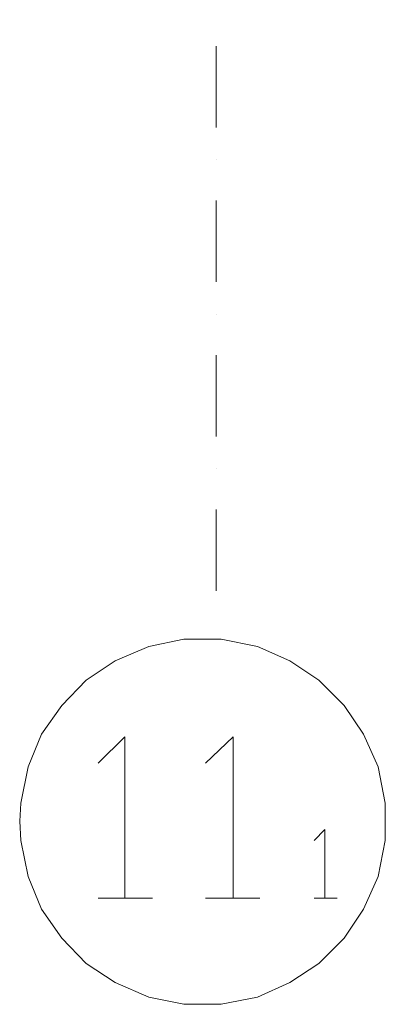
# Model space of a CAD drawing. Extents: x -283435 to 14216, y -77540 to 30522.
# Tile 18 of 177: x -213056 to -211471, y -77498 to -73226. Entities that reach past the tile are written whole.
import ezdxf

# ---------------------------------------------------------------- set-up
doc = ezdxf.new("R2010")
doc.units = 0
doc.header["$MEASUREMENT"] = 0
doc.linetypes.add('Kropki i Kreski', pattern=[670.277762, 352.777767, -176.388884, 0, -141.111112])
doc.layers.add('OSIE_Nr_Pióra__5', color=5, linetype='Continuous', lineweight=18)
doc.layers.add('OSIE_Nr_Pióra__7', color=7, linetype='Continuous', lineweight=18)

msp = doc.modelspace()

# ---------------------------------------------------------------- linework, layer by layer
at = {"layer": 'OSIE_Nr_Pióra__5', "linetype": 'Kropki i Kreski'}
msp.add_line((-212204, -75704.3), (-212204, -56842.9), dxfattribs=at)
at = {"layer": 'OSIE_Nr_Pióra__7', "linetype": 'Continuous', "flags": 128}
msp.add_lwpolyline([(-213055.7, -76703), (-213050.4, -76786.9), (-213018.9, -76943.7), (-212961.4, -77084.8), (-212872.8, -77210.2), (-212768.1, -77320.2), (-212642.5, -77403.8), (-212496.3, -77466.6), (-212344.5, -77497.7), (-212260.9, -77497.7), (-212182.4, -77497.7), (-212025.6, -77466.6), (-211884.5, -77403.8), (-211759.1, -77320.2), (-211649.1, -77210.2), (-211565.5, -77084.8), (-211502.7, -76943.7), (-211471.2, -76786.9), (-211471.2, -76703), (-211471.2, -76624.7), (-211502.7, -76467.9), (-211565.5, -76326.5), (-211649.1, -76201.1), (-211759.1, -76091.5), (-211884.5, -76007.6), (-212025.6, -75945), (-212182.4, -75913.6), (-212260.9, -75913.6), (-212344.5, -75913.6), (-212496.3, -75945), (-212642.5, -76007.6), (-212768.1, -76091.5), (-212872.8, -76201.1), (-212961.4, -76326.5), (-213018.9, -76467.9), (-213050.4, -76624.7)], close=True, dxfattribs=at)
for points in [[(-212600.7, -77037.7), (-212600.7, -76337.2), (-212715.7, -76452.2)], [(-212130.2, -77037.7), (-212130.2, -76337.2), (-212250.6, -76452.2)], [(-211732.7, -77037.7), (-211732.7, -76739.8), (-211779.8, -76786.9)], [(-212715.7, -77037.7), (-212480.6, -77037.7)], [(-212250.6, -77037.7), (-212015.2, -77037.7)], [(-211779.8, -77037.7), (-211680.5, -77037.7)]]:
    msp.add_lwpolyline(points, dxfattribs=at)

doc.saveas('drawing.dxf')
